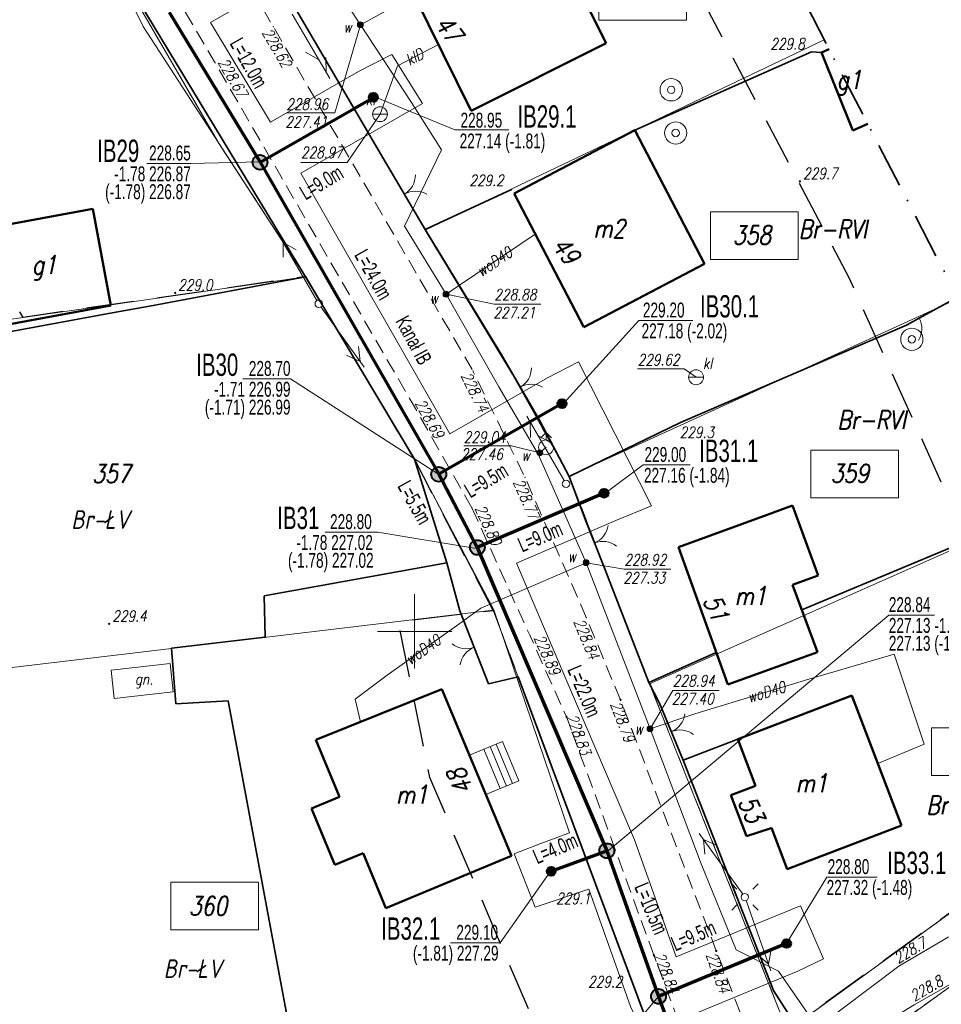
# Model space of a CAD drawing. Header units: millimetres. Extents: x 7436010 to 7436992, y 5663514 to 5666647.
# Tile 4 of 73: x 7436323 to 7436385, y 5663675 to 5663741. Entities that reach past the tile are written whole.
import ezdxf
from ezdxf.enums import TextEntityAlignment as Align

# ---------------------------------------------------------------- set-up
doc = ezdxf.new("R2010")
doc.units = ezdxf.units.MM
doc.header["$PDSIZE"] = 1
for name, pattern in [('$0$HIDDEN', [9.525, 6.35, -3.175]), ('1', [0]), ('2_EGBU_A', [0]), ('GAK', [3.5, 2, -0.75, 0, -0.75]), ('GDE', [0]), ('GUZ', [1.5, 1, -0.5]), ('KOU', [1.5, 1, -0.5])]:
    doc.linetypes.add(name, pattern=pattern)
for name, color, linetype, lineweight in [('1 OGRODZENIE', 7, 'BGT', 35), ('17 SŁUPY TELEKOMUNIKACYJNE', 30, 'Continuous', 18), ('18 LINIE TELEKOMUNIAKCYJNE', 30, 'Continuous', 18), ('2 BRAMY FURTKI', 7, 'Continuous', 18), ('22 SŁUPY eN', 1, 'Continuous', 18), ('23 LINIE eN', 1, 'Continuous', 18), ('24 LATARNIA', 1, 'Continuous', 18), ('27 ZASUWY WODOCIĄGOWE ISTN', 5, 'Continuous', 18), ('28 STUDNIA GŁEBINOWA', 5, 'Continuous', 18), ('29 HYDRANT', 5, 'Continuous', 18), ('30 WODOCIĄGI ISTN', 5, 'Continuous', 18), ('31 SZAMBO OSADNIK', 34, 'Continuous', 18), ('4 JEZDNIA MB', 7, 'KOU', 18), ('42 RZĘDNE WODOCIĄG', 5, 'Continuous', 18), ('43 RZĘDNE KL', 34, 'Continuous', 18), ('5 RÓW PRZYDROŻNY', 7, 'Continuous', 18), ('_AA_Kanalizacja grawitacyjna - trasa', 244, 'Continuous', 70), ('_AA_Odcinki boczne grawitacyjne 160mm - trasa', 30, 'Continuous', 70), ('_AA_Studnia kanalizacyjna bet.1000mm - symbol', 24, 'Continuous', 40), ('_AA_Studnia kanalizacyjna PP 600mm - symbol', 24, 'Continuous', 40), ('_DZIAŁKI DO POZWOLENIA', 110, 'Continuous', 9), ('_LINIA ROZ.LOKA', 4, '$0$HIDDEN', 30), ('Dzialki', 7, 'GDE', 18), ('Działki zarys', 7, 'Continuous', 18), ('EADTD_T_0', 7, 'Continuous', 18), ('EBTOO_T_6', 7, 'Continuous', 18), ('EBTPO_L_2', 7, '1', 18), ('EDZPD_L_1', 7, 'GDE', 18), ('EDZTD_T_0', 7, 'Continuous', 18), ('EGBB_E_T_0', 7, 'Continuous', 18), ('EGBB_L_0', 7, '2_EGBU_A', 50), ('EKLTK_T_0', 96, 'Continuous', 18), ('Linie_odn', 7, 'Continuous', 9), ('Numery_dzialek', 7, 'Continuous', 18), ('obszar odziaływania inwestcyji', 80, 'Continuous', 20), ('Podzial_sekcyjny_krzyze', 7, 'Continuous', 13), ('Punkty', 7, 'Continuous', 18), ('PunPOMIAR2', 7, 'Continuous', 18), ('RzedPOMIAR2', 7, 'Continuous', 18), ('SDRPK_L_1', 7, 'KOU', 18), ('SZOPO_L_0', 7, 'BGT', 35), ('UŻYTKI LINIE', 96, 'GUZ', 18), ('UŻYTKI OZNACZENIE', 96, 'Continuous', 18), ('WEKTOR PRZEWODY kl', 34, 'Continuous', 18), ('WEKTOR RZĘDNE TERENU', 7, 'Continuous', 18), ('WEKTOR RZĘDNE WODOCIĄG wo', 5, 'Continuous', 18), ('WEKTOR SCHODY', 7, 'Continuous', 18), ('WEKTOR WODOCIĄGI wo', 5, 'Continuous', 18), ('WEKTOR ZASUWY wo', 5, 'Continuous', 18), ('WUKOS_T_0', 7, 'Continuous', 18), ('WUKOS_T_1', 7, 'Continuous', 18), ('ZAKRES MAPY', 1, 'GAK', 35)]:
    doc.layers.add(name, color=color, linetype=linetype, lineweight=lineweight)
doc.layers.add('__uwagi', color=80, linetype='Continuous', lineweight=53, plot=False)
for name, color, linetype in [('_AA_Studnia kanalizacyjna bet.1000mm - plamki', 255, 'Continuous'), ('_AA_Studnia kanalizacyjna PP 600mm - plamki', 24, 'Continuous'), ('_map', 7, 'Continuous'), ('TEKST ks przyłącz korek', 32, 'Continuous'), ('TEKST ks przyłącz L _ i', 32, 'Continuous'), ('TEKST ks sieć L _ i', 244, 'Continuous'), ('TEKST ks studnia', 244, 'Continuous')]:
    doc.layers.add(name, color=color, linetype=linetype)
doc.styles.add('K1_ACAD', font='romans.shx', dxfattribs={"width": 0.8, "oblique": 12})
doc.styles.add('PLAN 1 pop.', font='ARIALN.TTF', dxfattribs={"width": 0.8})
doc.styles.add('PLAN 2 pop.', font='ARIALN.TTF', dxfattribs={"width": 0.8})
doc.linetypes.add('BGT', pattern='A,3.75,[133,ltypeshp.shx,S=0.1875,R=0,X=0,Y=0],3.75', length=7.5)

# ---------------------------------------------------------------- blocks, each defined once
blk = doc.blocks.new('GRO')
at = {"linetype": 'Continuous'}
blk.add_circle((0, 0), 0.045, dxfattribs=at)
blk = doc.blocks.new('WSP')
at = {"linetype": 'Continuous'}
blk.add_circle((0, 0), 0.045, dxfattribs=at)
blk = doc.blocks.new('STD')
at = {"linetype": 'Continuous'}
for radius in [0.75, 0.25]:
    blk.add_circle((0, 0), radius, dxfattribs=at)
blk = doc.blocks.new('BGB')
at = {"linetype": 'Continuous'}
for centre, start, end in [((-1.5, 0), 359.99955, 60), ((1.5, 0), 120, 180.00045)]:
    blk.add_arc(centre, 1.5, start, end, dxfattribs=at)
blk = doc.blocks.new('SZB')
at = {"linetype": 'Continuous'}
blk.add_line((-0.5, 0), (0.5, 0), dxfattribs=at)
blk.add_circle((0, 0), 0.5, dxfattribs=at)
blk = doc.blocks.new('ZAS')
at = {"linetype": 'Continuous'}
for radius in [0.2, 0.175, 0.15, 0.125, 0.1, 0.075, 0.05, 0.025, 0.00715]:
    blk.add_circle((0, 0), radius, dxfattribs=at)
blk = doc.blocks.new('HYP')
at = {"linetype": 'Continuous'}
for p, q in [((0, 1), (-0.35355, 0.64645)), ((0, 1), (0.35355, 0.64645)), ((0, 0.5), (0, 1))]:
    blk.add_line(p, q, dxfattribs=at)
blk.add_circle((0, 0), 0.5, dxfattribs=at)
blk = doc.blocks.new('SLS')
at = {"linetype": 'Continuous'}
blk.add_circle((0, 0), 0.25, dxfattribs=at)
blk = doc.blocks.new('PLT')
at = {"linetype": 'Continuous'}
for p, q in [((0.25, 0), (5.25, 0)), ((3.76605, 0), (2.9, -0.5)), ((3.9, 0.5), (4.76605, 0))]:
    blk.add_line(p, q, dxfattribs=at)
blk = doc.blocks.new('SUSM04_01')
at = {"linetype": 'Continuous'}
blk.add_circle((0, 0), 0.25, dxfattribs=at)
blk = doc.blocks.new('PNN')
at = {"linetype": 'Continuous'}
for p, q in [((0.25, 0), (5.25, 0)), ((3.9, 0.5), (4.76605, 0)), ((4.76605, 0), (3.9, -0.5))]:
    blk.add_line(p, q, dxfattribs=at)
blk = doc.blocks.new('LAT')
at = {"linetype": 'Continuous'}
for p, q in [((-0.53035, 0.53035), (-0.8839, 0.8839)), ((0.53035, 0.53035), (0.8839, 0.8839)), ((-0.53035, -0.53035), (-0.8839, -0.8839)), ((0.53035, -0.53035), (0.8839, -0.8839))]:
    blk.add_line(p, q, dxfattribs=at)
blk = doc.blocks.new('SUUS25')
at = {"linetype": 'Continuous'}
for radius in [0.2, 0.175, 0.15, 0.125, 0.1, 0.075, 0.05, 0.025, 0.00715]:
    blk.add_circle((0, 0), radius, dxfattribs=at)
blk = doc.blocks.new('STUDZ')
at = {"layer": '1 OGRODZENIE', "flags": 128}
for points in [[(7436342.68, 5663723.84), (7436330.95, 5663743.22), (7436328.99, 5663746.66), (7436325.67, 5663752.05), (7436325.16, 5663753.03), (7436316.96, 5663767.27)], [(7436342.01, 5663741.81), (7436347.92, 5663731.75), (7436350.71, 5663727.01), (7436356.52, 5663729.7)], [(7436364.794, 5663733.678), (7436376.67, 5663738.95)], [(7436376.67, 5663738.95), (7436377.339, 5663738.903)], [(7436350.71, 5663727.01), (7436355.81, 5663718.63), (7436358.4, 5663714.19), (7436360.38, 5663710.4), (7436367.87, 5663714.03), (7436383.07, 5663720.59), (7436383.91, 5663721.05), (7436386.486, 5663722.461)], [(7436360.38, 5663710.4), (7436361.48, 5663707.47), (7436362.69, 5663704.42), (7436365.74, 5663696.57), (7436370.273, 5663698.589)], [(7436376.029, 5663701.451), (7436393.57, 5663708.765)], [(7436365.74, 5663696.57), (7436366.46, 5663695.18), (7436368.05, 5663691.34), (7436374.12, 5663675.87), (7436375.8, 5663673.25)], [(7436368.05, 5663691.34), (7436371.722, 5663692.761)]]:
    blk.add_lwpolyline(points, dxfattribs=at)
at = {"layer": '2 BRAMY FURTKI', "linetype": 'Continuous'}
blk.add_arc((7436382.594, 5663720.33), 1.5, 328.70595, 28.70641, dxfattribs=at)
at = {"layer": '30 WODOCIĄGI ISTN', "flags": 128}
blk.add_lwpolyline([(7436358.42, 5663712), (7436358.84, 5663712.37)], dxfattribs=at)
at = {"layer": '4 JEZDNIA MB', "flags": 128}
for points in [[(7436308.08, 5663802.935), (7436309.11, 5663800.31), (7436313.04, 5663790.05), (7436322.16, 5663772.12), (7436328.76, 5663760.73), (7436340.5, 5663740.65), (7436353.92, 5663717.51)], [(7436353.85, 5663708.3), (7436349.83, 5663715.37), (7436336.55, 5663738.29), (7436324.55, 5663758.74)], [(7436363.84, 5663695.39), (7436361.55, 5663700.92), (7436357.42, 5663710.36), (7436353.92, 5663717.51)], [(7436353.85, 5663708.3), (7436357.77, 5663699.69), (7436360.21, 5663694.26)], [(7436387.09, 5663625.779), (7436386.84, 5663627.57), (7436384.39, 5663637.65), (7436381, 5663649.08), (7436377.66, 5663659.06), (7436374.12, 5663668.62), (7436370.28, 5663678.52)]]:
    blk.add_lwpolyline(points, dxfattribs=at)
at = {"layer": '42 RZĘDNE WODOCIĄG', "flags": 128}
blk.add_lwpolyline([(7436353.317, 5663712.479), (7436356.513, 5663712.479), (7436358.42, 5663712)], dxfattribs=at)
at = {"layer": '43 RZĘDNE KL', "flags": 128}
for points in [[(7436347.68, 5663734.76), (7436345.461, 5663731.524), (7436342.355, 5663731.524)], [(7436364.98, 5663717.656), (7436368.128, 5663717.656), (7436368.92, 5663717.08)]]:
    blk.add_lwpolyline(points, dxfattribs=at)
at = {"layer": '5 RÓW PRZYDROŻNY', "flags": 128}
for points in [[(7436374.643, 5663672.087), (7436376.83, 5663673.2), (7436382.54, 5663677.49), (7436385.87, 5663679.45), (7436398.1, 5663684.24)], [(7436398.36, 5663680.81), (7436387.63, 5663677.2), (7436383.58, 5663674.89), (7436377.82, 5663671.37), (7436375.513, 5663669.717)]]:
    blk.add_lwpolyline(points, dxfattribs=at)
at = {"layer": 'Dzialki'}
for p, q in [((7436355.29, 5663701.42), (7436309.19, 5663695.93)), ((7436367.98, 5663667.46), (7436355.29, 5663701.42))]:
    blk.add_line(p, q, dxfattribs=at)
at = {"layer": 'Działki zarys', "flags": 128}
for points in [[(7436350.712, 5663726.976), (7436377.535, 5663739.766)], [(7436344.656, 5663737.279), (7436350.712, 5663726.976), (7436356.586, 5663717.268), (7436360.393, 5663710.437), (7436365.798, 5663696.47)], [(7436355.29, 5663701.42), (7436350, 5663711.57), (7436342.68, 5663723.84), (7436336.873, 5663732.758)], [(7436342.68, 5663723.84), (7436307.03, 5663718.69)], [(7436360.393, 5663710.437), (7436386.529, 5663722.377)], [(7436365.798, 5663696.47), (7436393.566, 5663708.774)]]:
    blk.add_lwpolyline(points, dxfattribs=at)
at = {"layer": 'EBTPO_L_2'}
for p, q in [((7436329.61, 5663697.4), (7436333.57, 5663697.85)), ((7436333.57, 5663697.85), (7436333.78, 5663695.94)), ((7436329.82, 5663695.49), (7436329.61, 5663697.4)), ((7436333.78, 5663695.94), (7436329.82, 5663695.49))]:
    blk.add_line(p, q, dxfattribs=at)
at = {"layer": 'EDZPD_L_1'}
for p, q in [((7436317.422, 5663766.243), (7436336.873, 5663732.758)), ((7436344.656, 5663737.279), (7436341.776, 5663742.236)), ((7436365.798, 5663696.47), (7436375.056, 5663673.169)), ((7436375.056, 5663673.169), (7436386.14, 5663681.166)), ((7436387.839, 5663677.459), (7436376.694, 5663669.419))]:
    blk.add_line(p, q, dxfattribs=at)
at = {"layer": 'EGBB_L_0'}
for p, q in [((7436357.925, 5663749.452), (7436362.877, 5663739.527)), ((7436348.889, 5663744.951), (7436353.811, 5663734.996)), ((7436353.811, 5663734.996), (7436362.877, 5663739.527)), ((7436377.339, 5663738.903), (7436377.861, 5663739.136)), ((7436377.339, 5663738.903), (7436379.446, 5663733.665)), ((7436356.688, 5663729.429), (7436364.794, 5663733.678)), ((7436364.794, 5663733.678), (7436369.485, 5663724.713)), ((7436379.446, 5663733.665), (7436380.457, 5663734.116)), ((7436356.688, 5663729.429), (7436361.378, 5663720.453)), ((7436320.84, 5663727.01), (7436328.38, 5663728.41)), ((7436328.38, 5663728.41), (7436329.59, 5663721.91)), ((7436361.378, 5663720.453), (7436369.485, 5663724.713)), ((7436322.05, 5663720.51), (7436329.59, 5663721.91)), ((7436373.695, 5663707.836), (7436375.404, 5663708.457)), ((7436375.404, 5663708.457), (7436377.12, 5663703.759)), ((7436367.736, 5663705.649), (7436373.695, 5663707.836)), ((7436367.736, 5663705.649), (7436371.048, 5663696.431)), ((7436375.41, 5663703.137), (7436377.12, 5663703.759)), ((7436375.41, 5663703.137), (7436377.076, 5663698.598)), ((7436371.048, 5663696.431), (7436377.076, 5663698.598)), ((7436343.368, 5663692.701), (7436351.835, 5663696.12)), ((7436351.835, 5663696.12), (7436356.509, 5663684.924)), ((7436371.722, 5663692.761), (7436379.39, 5663695.69)), ((7436379.39, 5663695.69), (7436382.721, 5663686.962)), ((7436343.368, 5663692.701), (7436344.963, 5663688.882)), ((7436371.722, 5663692.761), (7436372.916, 5663689.622)), ((7436371.247, 5663688.98), (7436372.806, 5663689.582)), ((7436372.806, 5663689.582), (7436372.916, 5663689.622)), ((7436343.063, 5663688.1), (7436344.963, 5663688.882)), ((7436371.247, 5663688.98), (7436372.3, 5663686.231)), ((7436343.063, 5663688.1), (7436344.648, 5663684.311)), ((7436372.3, 5663686.231), (7436373.89, 5663686.753)), ((7436373.89, 5663686.753), (7436373.99, 5663686.793)), ((7436373.99, 5663686.793), (7436375.033, 5663684.024)), ((7436375.033, 5663684.024), (7436382.721, 5663686.962)), ((7436344.648, 5663684.311), (7436346.537, 5663685.103)), ((7436346.537, 5663685.103), (7436348.072, 5663681.404)), ((7436348.072, 5663681.404), (7436356.509, 5663684.924))]:
    blk.add_line(p, q, dxfattribs=at)
at = {"layer": 'Podzial_sekcyjny_krzyze', "color": 7, "lineweight": 13}
for p, q in [((7436350, 5663697.5), (7436350, 5663702.5)), ((7436347.5, 5663700), (7436352.5, 5663700))]:
    blk.add_line(p, q, dxfattribs=at)
at = {"layer": 'PunPOMIAR2'}
for p in [(7436340.5, 5663740.65), (7436376.67, 5663738.95), (7436336.55, 5663738.29), (7436356.52, 5663729.7), (7436353.92, 5663717.51), (7436349.83, 5663715.37), (7436367.87, 5663714.03), (7436357.42, 5663710.36), (7436353.85, 5663708.3), (7436361.55, 5663700.92), (7436357.77, 5663699.69), (7436362.33, 5663682.64), (7436382.54, 5663677.49)]:
    blk.add_point(p, dxfattribs=at)
at = {"layer": 'SDRPK_L_1'}
for p, q in [((7436370.28, 5663678.52), (7436363.84, 5663695.39)), ((7436366.09, 5663678.23), (7436360.21, 5663694.26)), ((7436378.14, 5663645.62), (7436366.09, 5663678.23))]:
    blk.add_line(p, q, dxfattribs=at)
at = {"layer": 'SZOPO_L_0'}
for p, q in [((7436342.68, 5663723.84), (7436332.44, 5663721.9)), ((7436350, 5663711.57), (7436342.68, 5663723.84)), ((7436332.44, 5663721.9), (7436329.68, 5663721.41)), ((7436329.68, 5663721.41), (7436322.14, 5663720.01)), ((7436352.17, 5663704.6), (7436350, 5663711.57)), ((7436339.9, 5663702.4), (7436352.17, 5663704.6)), ((7436353.04, 5663701.39), (7436352.17, 5663704.6)), ((7436339.96, 5663699.62), (7436339.9, 5663702.4)), ((7436354.97, 5663696.48), (7436353.04, 5663701.39)), ((7436339.96, 5663699.62), (7436333.66, 5663698.88)), ((7436333.96, 5663695.13), (7436333.66, 5663698.88)), ((7436356.96, 5663696.94), (7436354.97, 5663696.48)), ((7436367.91, 5663667.67), (7436356.96, 5663696.94)), ((7436337.47, 5663695.33), (7436333.96, 5663695.13)), ((7436342.59, 5663667.97), (7436337.47, 5663695.33))]:
    blk.add_line(p, q, dxfattribs=at)
at = {"layer": 'UŻYTKI LINIE', "flags": 128}
for points in [[(7436302.274, 5663798.607), (7436302.76, 5663796.82), (7436307.56, 5663785.49), (7436316.86, 5663767.21), (7436317.422, 5663766.243), (7436336.873, 5663732.758), (7436342.68, 5663723.84), (7436350, 5663711.57), (7436355.29, 5663701.42), (7436367.98, 5663667.46), (7436369.06, 5663664.54), (7436373.19, 5663652.22), (7436381.27, 5663622.16), (7436383.53, 5663613.76), (7436383.506, 5663597.844), (7436383.47, 5663577.78), (7436373.7, 5663563.93), (7436361.107, 5663551.356)], [(7436328.277, 5663765.475), (7436337.693, 5663749.265), (7436341.776, 5663742.236), (7436344.656, 5663737.279), (7436350.712, 5663726.976), (7436356.586, 5663717.268), (7436360.393, 5663710.437), (7436365.798, 5663696.47), (7436375.056, 5663673.169), (7436386.14, 5663681.166), (7436399.229, 5663684.293), (7436401.854, 5663684.92)], [(7436424.609, 5663574.743), (7436409.574, 5663585.801), (7436405.685, 5663592.424), (7436400.415, 5663601.611), (7436396.834, 5663607.661), (7436392.53, 5663614.96), (7436383.11, 5663650), (7436376.694, 5663669.419), (7436387.839, 5663677.459), (7436400.164, 5663680.404), (7436403.102, 5663681.106)]]:
    blk.add_lwpolyline(points, dxfattribs=at)
at = {"layer": 'WEKTOR PRZEWODY kl', "flags": 128}
blk.add_lwpolyline([(7436347.68, 5663734.76), (7436348.848, 5663738.015), (7436351.61, 5663739.448)], dxfattribs=at)
at = {"layer": 'WEKTOR RZĘDNE WODOCIĄG wo', "flags": 128}
for points in [[(7436341.414, 5663734.848), (7436344.636, 5663734.848), (7436346.357, 5663740.773)], [(7436358.49, 5663721.993), (7436355.358, 5663721.993), (7436352.117, 5663722.66)], [(7436367.22, 5663704.171), (7436364.088, 5663704.171), (7436361.529, 5663704.617)], [(7436370.482, 5663696.034), (7436367.35, 5663696.034), (7436365.825, 5663693.45)]]:
    blk.add_lwpolyline(points, dxfattribs=at)
at = {"layer": 'WEKTOR SCHODY', "flags": 128}
for points in [[(7436355.905, 5663692.602), (7436353.69, 5663691.677)], [(7436355.486, 5663692.427), (7436356.591, 5663689.779)], [(7436355.905, 5663692.602), (7436357.01, 5663689.954)], [(7436354.655, 5663692.08), (7436355.76, 5663689.433)], [(7436355.071, 5663692.253), (7436356.176, 5663689.606)], [(7436357.01, 5663689.954), (7436354.795, 5663689.03)]]:
    blk.add_lwpolyline(points, dxfattribs=at)
at = {"layer": 'WEKTOR WODOCIĄGI wo', "flags": 128}
for points in [[(7436343.045, 5663745.829), (7436346.357, 5663740.773), (7436349.285, 5663742.365), (7436350.009, 5663742.686)], [(7436346.357, 5663740.773), (7436349.799, 5663735.552), (7436351.816, 5663732.372), (7436349.327, 5663727.239), (7436352.117, 5663722.66), (7436358.113, 5663726.701)], [(7436352.117, 5663722.66), (7436355.672, 5663716.437), (7436358.307, 5663711.919), (7436358.42, 5663712)], [(7436358.307, 5663711.919), (7436361.529, 5663704.617), (7436354.461, 5663701.556), (7436352.972, 5663700.493), (7436348.162, 5663697.05), (7436346.005, 5663695.444), (7436346.377, 5663693.916)], [(7436361.529, 5663704.617), (7436365.825, 5663693.45), (7436368.835, 5663694.46), (7436376.49, 5663696.788), (7436382.229, 5663698.461), (7436384.246, 5663692.409), (7436381.138, 5663691.109)], [(7436365.825, 5663693.45), (7436369.269, 5663684.374), (7436371.625, 5663678.599), (7436374.45, 5663677.163), (7436376.474, 5663674.243), (7436378.635, 5663670.774), (7436385.573, 5663658.296), (7436389.1, 5663651.938), (7436389.226, 5663648.183), (7436388.903, 5663643.35), (7436390.149, 5663637.404), (7436391.699, 5663629.858), (7436393.373, 5663621.604), (7436394.73, 5663614.192), (7436395.2, 5663612.276), (7436395.243, 5663609.931), (7436395.2, 5663603.524), (7436395.16, 5663596.78)]]:
    blk.add_lwpolyline(points, dxfattribs=at)
at = {"layer": 'ZAKRES MAPY', "ltscale": 1.5}
blk.add_lwpolyline([(7436214.315, 5664064.98), (7436222.617, 5664010.816), (7436230.123, 5663943.985), (7436248.646, 5663869.319), (7436257.812, 5663817.454), (7436225.282, 5663809.488), (7436239.132, 5663761.426), (7436291.452, 5663747.945), (7436357.743, 5663551.419), (7436423.009, 5663550.191), (7436426.818, 5663608.651), (7436394.875, 5663706.241), (7436353.301, 5663786.617), (7436324.674, 5663863.48), (7436302.117, 5663964.099), (7436300.945, 5664023.124)], dxfattribs=at)
at = {"layer": '17 SŁUPY TELEKOMUNIKACYJNE', "rotation": 0.0622539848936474}
blk.add_blockref('SLS', (7436360.18, 5663709.92), dxfattribs=at)
at = {"layer": '18 LINIE TELEKOMUNIAKCYJNE'}
for p, rotation in [((7436341.65, 5663741.69), 300.2530730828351), ((7436360.18, 5663709.92), 120.2530730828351)]:
    blk.add_blockref('PLT', p, dxfattribs=dict(at, rotation=rotation))
at = {"layer": '2 BRAMY FURTKI'}
for p, rotation in [((7436349.315, 5663729.38), 300.4813900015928), ((7436357.105, 5663716.41), 300.2564371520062), ((7436362.085, 5663705.945), 291.6392825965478), ((7436354.005, 5663698.935), 111.4585665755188), ((7436367.255, 5663693.26), 292.4926118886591)]:
    blk.add_blockref('BGB', p, dxfattribs=dict(at, rotation=rotation))
at = {"layer": '22 SŁUPY eN', "rotation": 0.0622539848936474}
blk.add_blockref('SLS', (7436343.56, 5663722.02), dxfattribs=at)
at = {"layer": '22 SŁUPY eN'}
blk.add_blockref('SUSM04_01', (7436372.2, 5663682.14), dxfattribs=at)
at = {"layer": '23 LINIE eN'}
for p, rotation in [((7436343.56, 5663722.02), 120.1037227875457), ((7436343.56, 5663722.02), 305.6841862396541), ((7436372.2, 5663682.14), 125.6841862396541), ((7436372.2, 5663682.14), 289.3299045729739)]:
    blk.add_blockref('PNN', p, dxfattribs=dict(at, rotation=rotation))
at = {"layer": '24 LATARNIA'}
blk.add_blockref('LAT', (7436372.2, 5663682.14), dxfattribs=at)
at = {"layer": '27 ZASUWY WODOCIĄGOWE ISTN', "rotation": 264.6899967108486}
blk.add_blockref('ZAS', (7436358.42, 5663712), dxfattribs=at)
at = {"layer": '28 STUDNIA GŁEBINOWA'}
for p in [(7436367.25, 5663736.4), (7436367.55, 5663733.5), (7436383.42, 5663719.63)]:
    blk.add_blockref('STD', p, dxfattribs=at)
at = {"layer": '29 HYDRANT'}
blk.add_blockref('HYP', (7436358.84, 5663712.37), dxfattribs=at)
at = {"layer": '31 SZAMBO OSADNIK'}
for p in [(7436347.68, 5663734.76), (7436368.92, 5663717.08)]:
    blk.add_blockref('SZB', p, dxfattribs=at)
at = {"layer": 'Punkty'}
blk.add_blockref('GRO', (7436355.29, 5663701.42), dxfattribs=at)
at = {"layer": 'WEKTOR RZĘDNE TERENU', "rotation": 0.06340145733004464}
for p in [(7436375.904, 5663730.245), (7436333.902, 5663722.753), (7436329.476, 5663700.501), (7436364.362, 5663677.154)]:
    blk.add_blockref('WSP', p, dxfattribs=at)
at = {"layer": 'WEKTOR ZASUWY wo'}
for p in [(7436346.357, 5663740.773), (7436352.117, 5663722.66), (7436361.529, 5663704.617), (7436365.825, 5663693.45)]:
    blk.add_blockref('SUUS25', p, dxfattribs=at)
at = {"layer": 'WUKOS_T_0'}
for p in [(7436363.84, 5663695.39), (7436360.21, 5663694.26), (7436370.28, 5663678.52), (7436366.09, 5663678.23)]:
    blk.add_blockref('WSP', p, dxfattribs=at)
at = {"layer": '27 ZASUWY WODOCIĄGOWE ISTN', "style": 'K1_ACAD', "oblique": 12, "width": 0.8}
blk.add_text('w', height=0.75, dxfattribs=at).set_placement((7436357.189, 5663711.459))
at = {"layer": '31 SZAMBO OSADNIK', "style": 'K1_ACAD', "oblique": 12, "width": 0.8}
for p in [(7436346.715, 5663735.37), (7436369.373, 5663717.642)]:
    blk.add_text('kl', height=0.75, dxfattribs=at).set_placement(p)
at = {"layer": '42 RZĘDNE WODOCIĄG', "style": 'K1_ACAD', "oblique": 12, "width": 0.8}
for s, p in [('229.04', (7436353.304, 5663712.68)), ('227.46', (7436353.113, 5663711.533))]:
    blk.add_text(s, height=0.75, dxfattribs=at).set_placement(p)
at = {"layer": '43 RZĘDNE KL', "style": 'K1_ACAD', "oblique": 12, "width": 0.8}
for s, p in [('228.97', (7436342.361, 5663731.814)), ('229.62', (7436364.989, 5663717.88))]:
    blk.add_text(s, height=0.75, dxfattribs=at).set_placement(p)
at = {"layer": 'EADTD_T_0', "style": 'K1_ACAD', "oblique": 12, "width": 0.8}
for s, rotation, p in [('47', 307.93614, (7436351.828, 5663740.085)), ('49', 307.63603, (7436359.702, 5663725.211)), ('51', 293.2667, (7436369.699, 5663701.312)), ('48', 114.0268, (7436353.628, 5663690.172)), ('53', 294.22135, (7436372.071, 5663687.772))]:
    blk.add_text(s, height=1.25, rotation=rotation, dxfattribs=at).set_placement(p, align=Align.CENTER)
at = {"layer": 'EBTOO_T_6', "style": 'K1_ACAD', "oblique": 12, "width": 0.8}
blk.add_text('gn.', height=0.75, dxfattribs=at).set_placement((7436331.819, 5663696.676), align=Align.MIDDLE)
at = {"layer": 'EDZTD_T_0', "style": 'K1_ACAD', "oblique": 12, "width": 0.8}
for s, p in [('358', (7436371.393, 5663727.261)), ('357', (7436328.336, 5663711.224)), ('359', (7436377.966, 5663711.248))]:
    blk.add_text(s, height=1.25, dxfattribs=at).set_placement(p, align=Align.TOP_LEFT)
at = {"layer": 'EGBB_E_T_0', "style": 'K1_ACAD', "oblique": 12, "width": 0.8}
for s, p in [('g1', (7436379.2, 5663736.868)), ('m2', (7436363.086, 5663727.068)), ('g1', (7436325.116, 5663724.435)), ('m1', (7436372.581, 5663702.383)), ('m1', (7436376.688, 5663689.8)), ('m1', (7436349.819, 5663689.031))]:
    blk.add_text(s, height=1.25, dxfattribs=at).set_placement(p, align=Align.MIDDLE)
at = {"layer": 'EKLTK_T_0', "style": 'K1_ACAD', "oblique": 12, "width": 0.8}
for s, p in [('Br-RVI', (7436384.389, 5663688.95)), ('Br-ŁV', (7436333.136, 5663677.956))]:
    blk.add_text(s, height=1.25, dxfattribs=at).set_placement(p, align=Align.TOP_LEFT)
at = {"layer": 'Numery_dzialek', "style": 'K1_ACAD', "oblique": 12, "width": 0.8}
blk.add_text('360', height=1.25, dxfattribs=at).set_placement((7436334.834, 5663682.171), align=Align.TOP_LEFT)
at = {"layer": 'RzedPOMIAR2', "style": 'K1_ACAD', "oblique": 12, "width": 0.8}
for s, rotation, p in [('228.62', 300.11151, (7436339.724, 5663740.254)), ('228.67', 300.08829, (7436336.761, 5663738.251)), ('228.74', 296.08223, (7436353.103, 5663717.189)), ('228.69', 299.62255, (7436349.994, 5663715.338)), ('228.77', 293.62938, (7436356.604, 5663710.039)), ('228.80', 294.47904, (7436354.032, 5663708.282)), ('228.84', 292.49468, (7436360.674, 5663700.657)), ('228.89', 294.19703, (7436358.002, 5663699.563)), ('228.7', 30.48058, (7436382.498, 5663677.648)), ('228.8', 29.69915, (7436383.591, 5663675.111))]:
    blk.add_text(s, height=0.75, rotation=rotation, dxfattribs=at).set_placement(p)
for s, p in [('229.8', (7436373.908, 5663739.112)), ('229.2', (7436353.68, 5663729.936)), ('229.3', (7436367.813, 5663713.001)), ('229.1', (7436359.517, 5663681.671))]:
    blk.add_text(s, height=0.75, dxfattribs=at).set_placement(p)
at = {"layer": 'UŻYTKI OZNACZENIE', "style": 'K1_ACAD', "oblique": 12, "width": 0.8}
for s, p in [('Br-RVI', (7436375.814, 5663727.666)), ('Br-RVI', (7436378.418, 5663714.837)), ('Br-ŁV', (7436326.926, 5663708.138))]:
    blk.add_text(s, height=1.25, dxfattribs=at).set_placement(p, align=Align.TOP_LEFT)
at = {"layer": 'WEKTOR PRZEWODY kl', "style": 'K1_ACAD', "oblique": 12, "width": 0.8}
blk.add_text('klD', height=0.75, rotation=27.41564, dxfattribs=at).set_placement((7436350.001, 5663738.613), align=Align.MIDDLE)
at = {"layer": 'WEKTOR RZĘDNE TERENU', "style": 'K1_ACAD', "oblique": 12, "width": 0.8}
for s, p in [('229.7', (7436376.114, 5663730.396)), ('229.0', (7436334.112, 5663722.905)), ('229.4', (7436329.685, 5663700.653)), ('229.2', (7436361.661, 5663676.071))]:
    blk.add_text(s, height=0.75, rotation=0.0634, dxfattribs=at).set_placement(p)
at = {"layer": 'WEKTOR RZĘDNE WODOCIĄG wo', "style": 'K1_ACAD', "oblique": 12, "width": 0.8}
for s, p in [('228.96', (7436341.376, 5663735.059)), ('227.41', (7436341.323, 5663733.863)), ('228.88', (7436355.364, 5663722.258)), ('227.21', (7436355.3, 5663721.05)), ('228.92', (7436364.094, 5663704.436)), ('227.33', (7436364.03, 5663703.229)), ('228.94', (7436367.355, 5663696.3)), ('227.40', (7436367.291, 5663695.092))]:
    blk.add_text(s, height=0.75, dxfattribs=at).set_placement(p)
at = {"layer": 'WEKTOR WODOCIĄGI wo', "style": 'K1_ACAD', "oblique": 12, "width": 0.8}
for rotation, p in [(33.98092, (7436355.366, 5663724.849)), (35.59679, (7436350.567, 5663698.771)), (16.77475, (7436373.639, 5663695.921))]:
    blk.add_text('woD40', height=0.75, rotation=rotation, dxfattribs=at).set_placement(p, align=Align.MIDDLE)
at = {"layer": 'WEKTOR ZASUWY wo', "style": 'K1_ACAD', "oblique": 12, "width": 0.8}
for p in [(7436345.215, 5663740.242), (7436351.019, 5663722.039), (7436360.294, 5663704.661), (7436364.792, 5663693.078)]:
    blk.add_text('w', height=0.75, dxfattribs=at).set_placement(p)
at = {"layer": 'WUKOS_T_1', "style": 'K1_ACAD', "oblique": 12, "width": 0.8}
for s, rotation, p in [('228.79', 290.8331, (7436363.84, 5663695.39)), ('228.84', 289.43721, (7436370.28, 5663678.52))]:
    blk.add_text(s, height=0.75, rotation=rotation, dxfattribs=at).set_placement(p, align=Align.TOP_LEFT)
for s, rotation, p in [('228.83', 290.20999, (7436360.21, 5663694.26)), ('228.84', 291, (7436366.09, 5663678.23))]:
    blk.add_text(s, height=0.75, rotation=rotation, dxfattribs=at).set_placement(p)

msp = doc.modelspace()

# ---------------------------------------------------------------- hatches: boundary and pattern name
at = {"layer": '_AA_Studnia kanalizacyjna bet.1000mm - plamki', "linetype": 'Continuous'}
h = msp.add_hatch(color=256, dxfattribs=at)
edge = h.paths.add_edge_path()
edge.add_arc((7436339.61, 5663731.527), 0.5, 0, 360)
h = msp.add_hatch(color=256, dxfattribs=at)
edge = h.paths.add_edge_path()
edge.add_arc((7436351.626, 5663710.556), 0.5, 0, 360)
h = msp.add_hatch(color=256, dxfattribs=at)
edge = h.paths.add_edge_path()
edge.add_arc((7436354.217, 5663705.638), 0.5, 0, 360)
h = msp.add_hatch(color=256, dxfattribs=at)
edge = h.paths.add_edge_path()
edge.add_arc((7436362.922, 5663685.252), 0.5, 0, 360)
h = msp.add_hatch(color=256, dxfattribs=at)
edge = h.paths.add_edge_path()
edge.add_arc((7436366.397, 5663675.465), 0.5, 0, 360)
at = {"layer": '_AA_Studnia kanalizacyjna PP 600mm - plamki', "linetype": 'Continuous'}
h = msp.add_hatch(color=30, dxfattribs=at)
edge = h.paths.add_edge_path()
edge.add_arc((7436347.23, 5663735.888), 0.3, 0, 360)
h = msp.add_hatch(color=30, dxfattribs=at)
edge = h.paths.add_edge_path()
edge.add_arc((7436359.915, 5663715.309), 0.3, 0, 360)
h = msp.add_hatch(color=30, dxfattribs=at)
edge = h.paths.add_edge_path()
edge.add_arc((7436362.737, 5663709.286), 0.3, 0, 360)
h = msp.add_hatch(color=30, dxfattribs=at)
edge = h.paths.add_edge_path()
edge.add_arc((7436359.181, 5663683.872), 0.3, 0, 360)
h = msp.add_hatch(color=30, dxfattribs=at)
edge = h.paths.add_edge_path()
edge.add_arc((7436375, 5663679.019), 0.3, 0, 360)

# ---------------------------------------------------------------- linework, layer by layer
at = {"layer": '__uwagi', "color": 4, "linetype": 'Continuous'}
msp.add_line((7436345.928, 5663735.143), (7436347.23, 5663735.888), dxfattribs=at)
at = {"layer": '_AA_Kanalizacja grawitacyjna - trasa'}
msp.add_lwpolyline([(7436333.516, 5663741.626), (7436339.623, 5663731.528), (7436351.639, 5663710.557), (7436354.217, 5663705.638), (7436362.922, 5663685.252), (7436366.397, 5663675.465), (7436371.17, 5663662.405), (7436383.99, 5663619.014), (7436385.35, 5663601.446), (7436384.873, 5663583.66)], dxfattribs=at)
at = {"layer": '_AA_Odcinki boczne grawitacyjne 160mm - trasa', "linetype": 'Continuous'}
for points in [[(7436339.623, 5663731.528), (7436347.23, 5663735.888)], [(7436359.928, 5663715.309), (7436351.639, 5663710.557)], [(7436362.737, 5663709.286), (7436354.217, 5663705.638)]]:
    msp.add_lwpolyline(points, dxfattribs=at)
at = {"layer": '_AA_Odcinki boczne grawitacyjne 160mm - trasa'}
for points in [[(7436359.181, 5663683.872), (7436362.922, 5663685.252)], [(7436375, 5663679.019), (7436366.397, 5663675.465)]]:
    msp.add_lwpolyline(points, dxfattribs=at)
at = {"layer": '_AA_Studnia kanalizacyjna bet.1000mm - symbol', "linetype": 'Continuous'}
for centre in [(7436339.61, 5663731.527), (7436351.626, 5663710.556), (7436354.217, 5663705.638), (7436362.922, 5663685.252), (7436366.397, 5663675.465)]:
    msp.add_circle(centre, 0.5, dxfattribs=at)
at = {"layer": '_AA_Studnia kanalizacyjna PP 600mm - symbol', "color": 30, "linetype": 'Continuous'}
for centre in [(7436347.23, 5663735.888), (7436359.915, 5663715.309), (7436362.737, 5663709.286), (7436359.181, 5663683.872), (7436375, 5663679.019)]:
    msp.add_circle(centre, 0.3, dxfattribs=at)
at = {"layer": '_DZIAŁKI DO POZWOLENIA'}
for points in [[(7436362.39, 5663744.29), (7436368.282, 5663744.29), (7436368.282, 5663741.089), (7436362.39, 5663741.089)], [(7436369.896, 5663728.203), (7436375.788, 5663728.203), (7436375.788, 5663725.002), (7436369.896, 5663725.002)], [(7436376.637, 5663712.178), (7436382.529, 5663712.178), (7436382.529, 5663708.977), (7436376.637, 5663708.977)], [(7436384.747, 5663693.507), (7436390.639, 5663693.507), (7436390.639, 5663690.306), (7436384.747, 5663690.306)], [(7436333.611, 5663683.136), (7436339.503, 5663683.136), (7436339.503, 5663679.934), (7436333.611, 5663679.934)]]:
    msp.add_lwpolyline(points, close=True, dxfattribs=at)
at = {"layer": '_LINIA ROZ.LOKA', "ltscale": 0.5, "flags": 128}
msp.add_lwpolyline([(7436769.819, 5666386.172), (7436785.63, 5666401.9), (7436777.168, 5666339.855), (7436769.643, 5666284.835), (7436763.693, 5666241.333), (7436758.706, 5666204.871), (7436746.995, 5666120.477), (7436746.67, 5666118.16), (7436746, 5666112.25), (7436742.679, 5666086.949), (7436737.87, 5666050.31), (7436735.793, 5666034.48), (7436729.165, 5665983.959), (7436725.413, 5665955.369), (7436721.158, 5665922.936), (7436716.677, 5665892.746), (7436714.652, 5665879.501), (7436710.699, 5665853.651), (7436705.915, 5665822.364), (7436701.238, 5665791.78), (7436696.682, 5665761.986), (7436693.363, 5665740.276), (7436692.49, 5665734.57), (7436691.24, 5665725.21), (7436686.817, 5665692.279), (7436686.24, 5665687.98), (7436687.02, 5665687.872), (7436687.796, 5665687.765), (7436688.426, 5665687.677), (7436689.729, 5665687.497), (7436691.702, 5665687.224), (7436695.055, 5665686.76), (7436699.592, 5665686.132), (7436703.87, 5665685.495), (7436710.052, 5665684.688), (7436704.144, 5665626.716), (7436692.353, 5665554.027), (7436684.4, 5665507.895), (7436678.948, 5665476.375), (7436678.106, 5665452.583), (7436669.825, 5665424.532), (7436658.741, 5665384.423), (7436649.917, 5665353.223), (7436656.066, 5665352.41), (7436640.531, 5665294.184), (7436627.067, 5665248.662), (7436617.803, 5665220.557), (7436609.033, 5665184.743), (7436597.094, 5665145.042), (7436586.74, 5665104.181), (7436580.262, 5665077.607), (7436551.399, 5665080.628), (7436544.132, 5665053.462), (7436541.654, 5665043.684), (7436535.648, 5665019.894), (7436527.279, 5664986.713), (7436518.85, 5664953.127), (7436540.241, 5664951.286), (7436527.274, 5664905.085), (7436512.887, 5664848.872), (7436512.752, 5664848.252), (7436491.254, 5664843.656), (7436490.454, 5664840.416), (7436488.749, 5664840.174), (7436485.592, 5664828.52), (7436480.77, 5664810.687), (7436477.564, 5664798.832), (7436470.048, 5664771.067), (7436466.776, 5664758.912), (7436460.996, 5664737.529), (7436453.383, 5664709.453), (7436450.493, 5664698.657), (7436449.293, 5664694.235), (7436447.878, 5664689.001), (7436444.735, 5664677.411), (7436439.734, 5664658.879), (7436430.798, 5664625.844), (7436422.092, 5664592.636), (7436411.808, 5664553.448), (7436402.818, 5664519.107), (7436395.065, 5664489.579), (7436386.906, 5664458.419), (7436380.697, 5664434.655), (7436376.518, 5664418.897), (7436373.403, 5664406.849), (7436371.231, 5664398.643), (7436365.4, 5664376.386), (7436360.194, 5664356.586), (7436358.975, 5664351.964), (7436370.073, 5664349.716), (7436345.743, 5664252.376), (7436338.101, 5664221.811), (7436346.559, 5664219.638), (7436332.958, 5664172.827), (7436327.706, 5664153.961), (7436320.71, 5664127.647), (7436315.847, 5664109.043), (7436293.508, 5664105.672), (7436291.778, 5664098.993), (7436311.255, 5664095.216), (7436305.86, 5664069.899), (7436301.249, 5664052.498), (7436298.259, 5664034.704), (7436295.226, 5664016.7), (7436294.203, 5663992.362), (7436295.675, 5663969.316), (7436298.862, 5663944.903), (7436305.053, 5663922.416), (7436309.368, 5663907.37), (7436310.083, 5663904.279), (7436287.939, 5663894.265), (7436287.89, 5663894.23), (7436289.293, 5663888.169), (7436307.22, 5663896.421), (7436313.563, 5663878.366), (7436316.816, 5663864.356), (7436323.097, 5663841.843), (7436323.621, 5663840.346), (7436302.734, 5663832.549), (7436306.084, 5663818.609), (7436328.591, 5663826.53), (7436335.305, 5663807.875), (7436346.491, 5663776.834), (7436347.265, 5663774.439), (7436325.835, 5663769.718), (7436328.273, 5663765.489), (7436328.273, 5663765.489), (7436337.733, 5663749.257), (7436355.952, 5663758.124), (7436369.036, 5663743.036), (7436379.219, 5663723.732), (7436386.589, 5663707.332), (7436393.785, 5663687.445), (7436394.545, 5663683.162), (7436386.119, 5663681.18), (7436375.065, 5663673.191), (7436376.66, 5663669.404), (7436378.039, 5663665.373), (7436383.145, 5663649.886), (7436385.452, 5663641.268), (7436392.561, 5663614.937), (7436402.771, 5663597.554), (7436404.552, 5663594.357), (7436398.144, 5663579.556), (7436383.472, 5663579.872), (7436383.472, 5663598.954), (7436383.536, 5663613.755), (7436381.268, 5663622.159), (7436375.493, 5663643.653), (7436374.487, 5663647.412), (7436373.191, 5663652.22), (7436366.812, 5663649.775), (7436363.111, 5663660.126), (7436369.055, 5663664.529), (7436367.983, 5663667.458), (7436362.418, 5663663.455), (7436351.027, 5663690.171), (7436348.921, 5663700.662), (7436355.281, 5663701.413), (7436350.008, 5663711.545), (7436342.684, 5663723.842), (7436323.689, 5663721.102), (7436294.623, 5663770.744), (7436268.862, 5663766.229), (7436263.066, 5663785.818), (7436260.041, 5663784.815), (7436254.686, 5663782.735), (7436252.465, 5663789.248), (7436260.428, 5663792.401), (7436278.163, 5663799.499), (7436285.701, 5663801.994), (7436278.819, 5663825.679), (7436273.401, 5663846.926), (7436269.385, 5663864.936), (7436284.572, 5663868.617), (7436282.661, 5663876.992), (7436274.791, 5663875.665), (7436272.427, 5663887.404), (7436280.035, 5663888.292), (7436279.108, 5663892.091), (7436269.52, 5663890.933), (7436263.103, 5663914.553), (7436258.603, 5663935.854), (7436251.252, 5663959.731), (7436247.766, 5663974.333), (7436257.809, 5663977.446), (7436257.698, 5663985.662), (7436257.603, 5663994.259), (7436254.811, 5664004.46), (7436251.476, 5664016.715), (7436250.549, 5664027.068), (7436249.485, 5664037.257), (7436242.689, 5664037.334), (7436241.678, 5664048.834), (7436240.901, 5664065.752), (7436219.891, 5664094.241), (7436221.988, 5664101.65), (7436224.111, 5664100.45), (7436249.122, 5664102.024), (7436242.679, 5664108.296), (7436226.645, 5664128.307), (7436226.023, 5664140.261), (7436224.837, 5664141.852), (7436219.239, 5664143.564), (7436189.719, 5664143.162), (7436172.237, 5664151.732), (7436160.044, 5664157.699), (7436156.645, 5664159.354), (7436144.813, 5664164.949), (7436142.537, 5664166.012), (7436135.048, 5664171.548), (7436122.04, 5664181.325), (7436108.217, 5664191.494), (7436106.941, 5664192.438), (7436096.692, 5664202.791), (7436089.704, 5664209.893), (7436082.365, 5664217.233), (7436065.983, 5664208.509), (7436054.19, 5664202.177), (7436048.152, 5664211.644), (7436077.493, 5664231.589), (7436078.107, 5664230.801), (7436082.881, 5664224.701), (7436088.006, 5664218.657), (7436091.262, 5664215.402), (7436100.884, 5664205.311), (7436105.441, 5664200.58), (7436107, 5664198.997), (7436108.613, 5664197.357), (7436109.381, 5664196.579), (7436109.537, 5664196.424), (7436113.388, 5664193.768), (7436117.543, 5664190.756), (7436126.187, 5664184.59), (7436131.518, 5664180.704), (7436136.117, 5664196.766), (7436147.656, 5664192.776), (7436144.066, 5664181.29), (7436141.619, 5664173.448), (7436149.976, 5664169.141), (7436161.928, 5664163.007), (7436166.873, 5664160.461), (7436176.132, 5664155.711), (7436190.605, 5664148.285), (7436211.642, 5664148.485), (7436219.974, 5664148.576), (7436227.765, 5664146.175), (7436230.924, 5664142.228), (7436230.702, 5664137.627), (7436231.983, 5664130.138), (7436242.856, 5664115.225), (7436255.74, 5664102.74), (7436277.106, 5664081.501), (7436279.285, 5664110.772), (7436287.113, 5664140.297), (7436294.815, 5664168.383), (7436300.408, 5664167.926), (7436303.617, 5664180.054), (7436314.754, 5664222.52), (7436320.67, 5664244.509), (7436329.286, 5664276.326), (7436339.489, 5664314.222), (7436347.351, 5664343.307), (7436344.053, 5664344.135), (7436348.208, 5664369.312), (7436371.206, 5664451.734), (7436387.619, 5664516.956), (7436415.586, 5664621.211), (7436434.673, 5664694.676), (7436464.45, 5664803.668), (7436472.924, 5664837.816), (7436477.353, 5664838.622), (7436478.209, 5664841.782), (7436481.513, 5664853.977), (7436494.029, 5664899.688), (7436502.397, 5664930.227), (7436504.591, 5664938.275), (7436507.768, 5664949.805), (7436500.72, 5664950.002), (7436508.915, 5664982.673), (7436528.12, 5665058.555), (7436539.985, 5665099.162), (7436546.498, 5665097.773), (7436553.59, 5665124.943), (7436568.605, 5665185.165), (7436573.132, 5665202.815), (7436575.085, 5665210.138), (7436580.009, 5665229.574), (7436583.775, 5665244.514), (7436593.841, 5665284.253), (7436602.232, 5665317.293), (7436613.909, 5665363.64), (7436618.238, 5665380.682), (7436630.042, 5665427.092), (7436635.598, 5665448.858), (7436641.55, 5665472.258), (7436645.603, 5665488.174), (7436647.468, 5665501.708), (7436650.045, 5665519.827), (7436651.532, 5665531.047), (7436655.658, 5665560.729), (7436662.169, 5665607.706), (7436664.223, 5665622.584), (7436669.045, 5665657.294), (7436673.241, 5665687.673), (7436669.129, 5665688.355), (7436676.292, 5665740.38), (7436691.423, 5665845.086), (7436699.67, 5665904.313), (7436707.4, 5665965.125), (7436522.196, 5665967.371), (7436460.268, 5665974.019), (7436461.788, 5665994.07), (7436645.179, 5665988.69), (7436704.596, 5665987.733), (7436718.228, 5666087.224), (7436731.411, 5666189.827), (7436742.139, 5666261.152), (7436750.004, 5666316.478), (7436754.582, 5666343.797), (7436764.085, 5666343.133), (7436769.819, 5666386.172)], dxfattribs=at)
at = {"layer": 'Linie_odn'}
for points in [[(7436347.379, 5663735.896), (7436352.706, 5663733.706), (7436356.341, 5663733.706)], [(7436339.609, 5663731.553), (7436334.961, 5663731.453), (7436332.012, 5663731.453)], [(7436359.987, 5663715.302), (7436365.073, 5663720.897), (7436368.703, 5663720.897)], [(7436351.57, 5663710.58), (7436341.664, 5663716.972), (7436338.454, 5663716.972)], [(7436362.793, 5663709.265), (7436365.365, 5663711.189), (7436368.514, 5663711.189)], [(7436354.273, 5663705.541), (7436347.534, 5663706.675), (7436344.001, 5663706.675)], [(7436362.875, 5663685.147), (7436381.872, 5663701.1), (7436384.95, 5663701.1)], [(7436359.111, 5663683.84), (7436355.76, 5663679.071), (7436352.416, 5663679.071)], [(7436374.996, 5663679.013), (7436377.698, 5663683.49), (7436381.084, 5663683.49)], [(7436366.399, 5663675.45), (7436364.126, 5663672.789), (7436361.021, 5663672.789)]]:
    msp.add_lwpolyline(points, dxfattribs=at)
at = {"layer": 'obszar odziaływania inwestcyji', "ltscale": 2}
for points in [[(7436321.353, 5663761.767), (7436331.76, 5663740.664), (7436342.68, 5663723.84), (7436349.978, 5663711.607), (7436355.324, 5663701.45), (7436360.404, 5663686.455)], [(7436336.282, 5663740.916), (7436344.431, 5663745.631)], [(7436336.282, 5663740.916), (7436340.323, 5663734.234)], [(7436340.323, 5663734.234), (7436346.236, 5663737.623), (7436348.482, 5663738.777), (7436350.537, 5663735.488), (7436348.225, 5663734.153)], [(7436342.352, 5663730.787), (7436348.225, 5663734.153)], [(7436342.352, 5663730.787), (7436352.38, 5663713.287)], [(7436352.38, 5663713.287), (7436358.933, 5663717.044), (7436361.023, 5663718.108), (7436365.935, 5663708.446), (7436363.524, 5663707.447), (7436356.841, 5663704.586)], [(7436356.841, 5663704.586), (7436364.786, 5663685.98), (7436367.578, 5663678.117)], [(7436361.715, 5663682.675), (7436358.105, 5663681.468), (7436356.699, 5663685.038), (7436358.489, 5663685.748), (7436360.404, 5663686.455)], [(7436361.715, 5663682.675), (7436364.516, 5663674.787), (7436367.91, 5663667.67), (7436369.076, 5663664.498), (7436368.739, 5663663.23), (7436366.894, 5663662.058), (7436364.414, 5663660.484), (7436366.344, 5663657.172), (7436369.038, 5663658.682), (7436370.003, 5663659.294)], [(7436367.578, 5663678.117), (7436374.236, 5663680.868), (7436375.944, 5663681.545), (7436377.474, 5663677.998), (7436375.764, 5663677.171), (7436368.934, 5663674.349)]]:
    msp.add_lwpolyline(points, dxfattribs=at)

# ---------------------------------------------------------------- block references
at = {"layer": '_map'}
msp.add_blockref('STUDZ', (0, 0), dxfattribs=at)

# ---------------------------------------------------------------- texts
at = {"layer": 'TEKST ks przyłącz korek', "width": 0.8}
for s, height, style, p in [('228.95', 1, 'PLAN 2 pop.', (7436355.891, 5663733.859)), ('IB29.1', 1.5, 'PLAN 1 pop.', (7436360.888, 5663733.859)), ('227.14 (-1.81)', 1, 'PLAN 2 pop.', (7436358.785, 5663732.459)), ('IB30.1', 1.5, 'PLAN 1 pop.', (7436373.158, 5663721.097)), ('229.20', 1, 'PLAN 2 pop.', (7436368.148, 5663721.097)), ('227.18 (-2.02)', 1, 'PLAN 2 pop.', (7436371.015, 5663719.697)), ('229.00', 1, 'PLAN 2 pop.', (7436368.256, 5663711.389)), ('IB31.1', 1.5, 'PLAN 1 pop.', (7436373.1, 5663711.389)), ('227.16 (-1.84)', 1, 'PLAN 2 pop.', (7436371.174, 5663709.989)), ('IB33.1', 1.5, 'PLAN 1 pop.', (7436385.742, 5663683.69)), ('228.80', 1, 'PLAN 2 pop.', (7436380.566, 5663683.69)), ('227.32 (-1.48) ', 1, 'PLAN 2 pop.', (7436383.703, 5663682.29))]:
    msp.add_text(s, height=height, dxfattribs=dict(at, style=style)).set_placement(p, align=Align.RIGHT)
for s, height, style, p in [('IB32.1', 1.5, 'PLAN 1 pop.', (7436347.756, 5663679.271)), ('229.10', 1, 'PLAN 2 pop.', (7436352.809, 5663679.271)), ('(-1.81) 227.29 ', 1, 'PLAN 2 pop.', (7436349.889, 5663677.871))]:
    msp.add_text(s, height=height, dxfattribs=dict(at, style=style)).set_placement(p)
at = {"layer": 'TEKST ks przyłącz L _ i', "style": 'PLAN 2 pop.', "width": 0.8}
for s, rotation, p in [('L=9.0m', 30.80227, (7436342.673, 5663728.952)), ('L=9.5m', 30.80227, (7436353.745, 5663708.927)), ('L=9.0m', 23.1812, (7436357.225, 5663705.293)), ('L=4.0m', 23.1812, (7436358.239, 5663684.343)), ('L=9.5m', 23.1812, (7436367.527, 5663678.481))]:
    msp.add_text(s, height=1, rotation=rotation, dxfattribs=at).set_placement(p)
at = {"layer": 'TEKST ks sieć L _ i', "style": 'PLAN 2 pop.', "width": 0.8}
for s, rotation, p in [('L=12.0m', 299.33836, (7436337.541, 5663739.523)), ('L=24.0m', 299.33836, (7436345.919, 5663725.303)), ('Kanał IB', 298.45396, (7436348.681, 5663720.855)), ('L=5.5m', 299.33836, (7436348.816, 5663709.765)), ('L=22.0m', 292.934, (7436360.242, 5663697.436)), ('L=10.5m', 292.934, (7436364.747, 5663682.836))]:
    msp.add_text(s, height=1, rotation=rotation, dxfattribs=at).set_placement(p)
at = {"layer": 'TEKST ks studnia', "width": 0.8}
for s, height, style, p in [('IB29', 1.5, 'PLAN 1 pop.', (7436331.497, 5663731.553)), ('228.65', 1, 'PLAN 2 pop.', (7436334.961, 5663731.653)), ('-1.78 226.87', 1, 'PLAN 2 pop.', (7436334.961, 5663730.253)), ('(-1.78) 226.87', 1, 'PLAN 2 pop.', (7436334.961, 5663729.053)), ('IB30', 1.5, 'PLAN 1 pop.', (7436338.153, 5663717.172)), ('228.70', 1, 'PLAN 2 pop.', (7436341.664, 5663717.172)), ('-1.71 226.99', 1, 'PLAN 2 pop.', (7436341.664, 5663715.772)), ('(-1.71) 226.99', 1, 'PLAN 2 pop.', (7436341.664, 5663714.572))]:
    msp.add_text(s, height=height, dxfattribs=dict(at, style=style)).set_placement(p, align=Align.RIGHT)
for s, height, style, p in [('IB31', 1.5, 'PLAN 1 pop.', (7436340.773, 5663706.875)), ('228.80', 1, 'PLAN 2 pop.', (7436344.321, 5663706.875)), ('-1.78 227.02 ', 1, 'PLAN 2 pop.', (7436342.052, 5663705.475)), ('(-1.78) 227.02 ', 1, 'PLAN 2 pop.', (7436341.494, 5663704.275)), ('228.84', 1, 'PLAN 2 pop.', (7436381.872, 5663701.3)), ('227.13 -1.71', 1, 'PLAN 2 pop.', (7436381.872, 5663699.9)), ('227.13 (-1.71)', 1, 'PLAN 2 pop.', (7436381.872, 5663698.7))]:
    msp.add_text(s, height=height, dxfattribs=dict(at, style=style)).set_placement(p)

doc.saveas('drawing.dxf')
